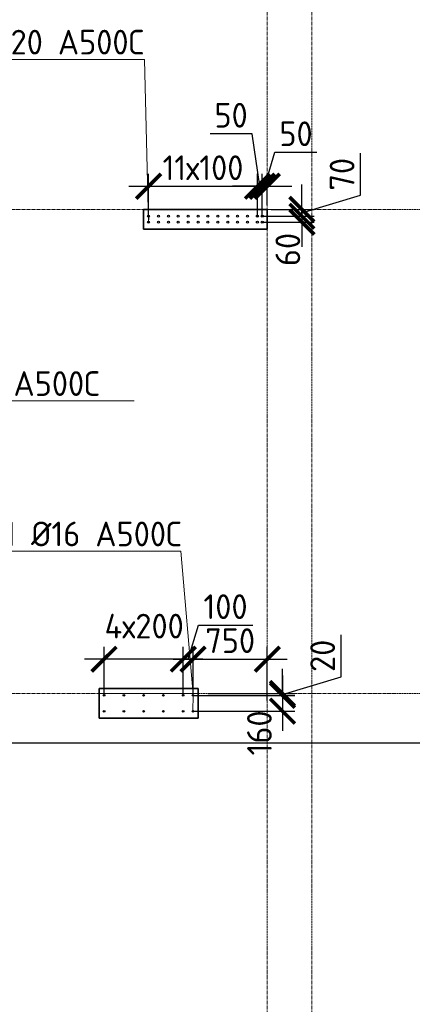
# Model space of a CAD drawing. Header units: millimetres. Extents: x 349531 to 1063351, y -131924 to 96186.
# Tile 189 of 230: x 983805 to 987777, y 33115 to 43081. Entities that reach past the tile are written whole.
import ezdxf
from ezdxf import colors
from ezdxf.entities.mleader import LeaderData, LeaderLine
from ezdxf.math import Vec2, Vec3

# ---------------------------------------------------------------- set-up
doc = ezdxf.new("R2010")
doc.units = ezdxf.units.MM
doc.linetypes.add('______5', pattern=[1100, 800, -100, 100, -100])
doc.linetypes.add('осевая', pattern=[50.8, 31.75, -6.35, 6.35, -6.35])
for name, color, linetype, lineweight in [('0 Фундамент', 5, 'Continuous', 30), ('1 Стены', 3, 'Continuous', 30), ('Конструкции 0.5', 5, 'Continuous', 50), ('Оси', 40, '______5', 18), ('подоснова', 151, 'Continuous', 5), ('РАЗМЕРЫ', 1, 'Continuous', 9)]:
    doc.layers.add(name, color=color, linetype=linetype, lineweight=lineweight)
doc.layers.add('Колонна_ бетон', color=7, linetype='Continuous', lineweight=50, true_color=0xb4b496)
doc.styles.add('GOST-2.304_Type-B', font='GOST_Common.ttf')
doc.dimstyles.new('СПДС', dxfattribs={"dimscale": 100, "dimtxt": 2.5, "dimasz": 2.5, "dimexe": 1.25, "dimexo": 0, "dimtad": 1, "dimdec": 0, "dimtxsty": 'GOST-2.304_Type-B', "dimblk": 'ARCHTICK', "dimcen": 2.5, "dimdle": 2, "dimadec": 0, "dimazin": 2, "dimtfac": 0.75, "dimtdec": 0, "dimtmove": 1, "dimatfit": 3, "dimfxl": 1, "dimtolj": 1, "dimarcsym": 1})

# ---------------------------------------------------------------- blocks, each defined once
blk = doc.blocks.new('_None')
blk = doc.blocks.new('_ArchTick')
at = {"color": 0, "linetype": 'ByBlock', "const_width": 0.15}
blk.add_lwpolyline([(-0.5, -0.5), (0.5, 0.5)], dxfattribs=at)
blk = doc.blocks.new('*D86')
at = {"layer": 'DEFPOINTS', "color": 0, "transparency": 16777216}
for p in [(986209.4, 41394.9), (985109.4, 41091.7, -360), (986209.4, 41091.7, -360)]:
    blk.add_point(p, dxfattribs=at)
at = {"layer": 'РАЗМЕРЫ', "color": 0, "lineweight": -2, "transparency": 16777216}
for p, q in [((985109.4, 41091.7), (985109.4, 41519.9)), ((986209.4, 41091.7), (986209.4, 41519.9)), ((984909.4, 41394.9), (986409.4, 41394.9))]:
    blk.add_line(p, q, dxfattribs=at)
at = {"layer": 'РАЗМЕРЫ', "color": 0, "lineweight": -2, "transparency": 16777216, "xscale": 250, "yscale": 250, "zscale": 250, "rotation": 180}
blk.add_blockref('_ArchTick', (985109.4, 41394.9), dxfattribs=at)
at = {"layer": 'РАЗМЕРЫ', "color": 0, "lineweight": -2, "transparency": 16777216, "xscale": 250, "yscale": 250, "zscale": 250}
blk.add_blockref('_ArchTick', (986209.4, 41394.9), dxfattribs=at)
at = {"layer": 'РАЗМЕРЫ', "color": 0, "transparency": 16777216, "insert": (985659.4, 41582.4), "char_height": 250, "attachment_point": 5, "style": 'GOST-2.304_Type-B'}
blk.add_mtext('\\A1;11х100', dxfattribs=at)
blk = doc.blocks.new('*D87')
at = {"layer": 'DEFPOINTS', "color": 0, "transparency": 16777216}
for p in [(986259.4, 41394.9), (986209.4, 41091.7, -360), (986259.4, 41091.7, -360)]:
    blk.add_point(p, dxfattribs=at)
at = {"layer": 'РАЗМЕРЫ', "color": 0, "lineweight": -2, "transparency": 16777216}
for p, q in [((986155.9, 41926.2), (985730.9, 41926.2)), ((986234.4, 41394.9), (986155.9, 41926.2)), ((986209.4, 41091.7), (986209.4, 41519.9)), ((986259.4, 41091.7), (986259.4, 41519.9)), ((986209.4, 41394.9), (985959.4, 41394.9)), ((986209.4, 41394.9), (986259.4, 41394.9)), ((986209.4, 41394.9), (986259.4, 41394.9)), ((986259.4, 41394.9), (986509.4, 41394.9))]:
    blk.add_line(p, q, dxfattribs=at)
at = {"layer": 'РАЗМЕРЫ', "color": 0, "lineweight": -2, "transparency": 16777216, "xscale": 250, "yscale": 250, "zscale": 250}
blk.add_blockref('_ArchTick', (986209.4, 41394.9), dxfattribs=at)
at = {"layer": 'РАЗМЕРЫ', "color": 0, "lineweight": -2, "transparency": 16777216, "xscale": 250, "yscale": 250, "zscale": 250, "rotation": 180}
blk.add_blockref('_ArchTick', (986259.4, 41394.9), dxfattribs=at)
at = {"layer": 'РАЗМЕРЫ', "color": 0, "transparency": 16777216, "insert": (985943.4, 42113.7), "char_height": 250, "attachment_point": 5, "style": 'GOST-2.304_Type-B'}
blk.add_mtext('\\A1;50', dxfattribs=at)
blk = doc.blocks.new('*D88')
at = {"layer": 'DEFPOINTS', "color": 0, "transparency": 16777216}
for p in [(986309.2, 41394.9), (986309.2, 41205.1), (986259.4, 41091.7, -360)]:
    blk.add_point(p, dxfattribs=at)
at = {"layer": 'РАЗМЕРЫ', "color": 0, "lineweight": -2, "transparency": 16777216}
for p, q in [((986284.3, 41394.9), (986387.4, 41738.7)), ((986387.4, 41738.7), (986812.4, 41738.7)), ((986259.4, 41091.7), (986259.4, 41519.9)), ((986309.2, 41205.1), (986309.2, 41519.9)), ((986259.4, 41394.9), (986009.4, 41394.9)), ((986259.4, 41394.9), (986309.2, 41394.9)), ((986259.4, 41394.9), (986309.2, 41394.9)), ((986309.2, 41394.9), (986559.2, 41394.9))]:
    blk.add_line(p, q, dxfattribs=at)
at = {"layer": 'РАЗМЕРЫ', "color": 0, "lineweight": -2, "transparency": 16777216, "xscale": 250, "yscale": 250, "zscale": 250}
blk.add_blockref('_ArchTick', (986259.4, 41394.9), dxfattribs=at)
at = {"layer": 'РАЗМЕРЫ', "color": 0, "lineweight": -2, "transparency": 16777216, "xscale": 250, "yscale": 250, "zscale": 250, "rotation": 180}
blk.add_blockref('_ArchTick', (986309.2, 41394.9), dxfattribs=at)
at = {"layer": 'РАЗМЕРЫ', "color": 0, "transparency": 16777216, "insert": (986599.9, 41926.2), "char_height": 250, "attachment_point": 5, "style": 'GOST-2.304_Type-B'}
blk.add_mtext('\\A1;50', dxfattribs=at)
blk = doc.blocks.new('*D89')
at = {"layer": 'DEFPOINTS', "color": 0, "transparency": 16777216}
for p in [(986348.9, 41161.4), (986259.4, 41091.7), (986660, 41091.7)]:
    blk.add_point(p, dxfattribs=at)
at = {"layer": 'РАЗМЕРЫ', "color": 0, "lineweight": -2, "transparency": 16777216}
for p, q in [((987253.8, 41304.7), (987253.8, 41728.5)), ((986660, 41161.4), (986660, 41411.4)), ((986660, 41126.5), (987253.8, 41304.7)), ((986348.9, 41161.4), (986785, 41161.4)), ((986660, 41161.4), (986660, 41091.7)), ((986660, 41161.4), (986660, 41091.7)), ((986259.4, 41091.7), (986785, 41091.7)), ((986660, 41091.7), (986660, 40841.7))]:
    blk.add_line(p, q, dxfattribs=at)
at = {"layer": 'РАЗМЕРЫ', "color": 0, "lineweight": -2, "transparency": 16777216, "xscale": 250, "yscale": 250, "zscale": 250}
for p, rotation in [((986660, 41161.4), 270), ((986660, 41091.7), 90)]:
    blk.add_blockref('_ArchTick', p, dxfattribs=dict(at, rotation=rotation))
at = {"layer": 'РАЗМЕРЫ', "color": 0, "transparency": 16777216, "insert": (987066.3, 41516.6), "char_height": 250, "attachment_point": 5, "rotation": 90, "style": 'GOST-2.304_Type-B'}
blk.add_mtext('\\A1;70', dxfattribs=at)
blk = doc.blocks.new('*D90')
at = {"layer": 'DEFPOINTS', "color": 0, "transparency": 16777216}
for p in [(986346, 41091.7), (986259.4, 41031.4, -360), (986660, 41031.4)]:
    blk.add_point(p, dxfattribs=at)
at = {"layer": 'РАЗМЕРЫ', "color": 0, "lineweight": -2, "transparency": 16777216}
for p, q in [((986660, 41091.7), (986660, 41341.7)), ((986346, 41091.7), (986785, 41091.7)), ((986660, 41091.7), (986660, 41031.4)), ((986259.4, 41031.4), (986785, 41031.4)), ((986660, 41031.4), (986660, 40781.4))]:
    blk.add_line(p, q, dxfattribs=at)
at = {"layer": 'РАЗМЕРЫ', "color": 0, "lineweight": -2, "transparency": 16777216, "xscale": 250, "yscale": 250, "zscale": 250}
for p, rotation in [((986660, 41091.7), 270), ((986660, 41031.4), 90)]:
    blk.add_blockref('_ArchTick', p, dxfattribs=dict(at, rotation=rotation))
at = {"layer": 'РАЗМЕРЫ', "color": 0, "transparency": 16777216, "insert": (986517.7, 40755), "char_height": 250, "attachment_point": 5, "rotation": 90, "style": 'GOST-2.304_Type-B'}
blk.add_mtext('\\A1;60', dxfattribs=at)
blk = doc.blocks.new('*D320')
at = {"layer": 'DEFPOINTS', "color": 0, "transparency": 16777216}
for p in [(986309.2, 36608.4), (985559.3, 36241.7, -360), (986309.2, 36191.7)]:
    blk.add_point(p, dxfattribs=at)
at = {"layer": 'РАЗМЕРЫ', "color": 0, "lineweight": -2, "transparency": 16777216}
for p, q in [((985559.3, 36241.7), (985559.3, 36733.4)), ((986309.2, 36191.7), (986309.2, 36733.4)), ((985359.3, 36608.4), (986509.2, 36608.4))]:
    blk.add_line(p, q, dxfattribs=at)
at = {"layer": 'РАЗМЕРЫ', "color": 0, "lineweight": -2, "transparency": 16777216, "xscale": 250, "yscale": 250, "zscale": 250, "rotation": 180}
blk.add_blockref('_ArchTick', (985559.3, 36608.4), dxfattribs=at)
at = {"layer": 'РАЗМЕРЫ', "color": 0, "lineweight": -2, "transparency": 16777216, "xscale": 250, "yscale": 250, "zscale": 250}
blk.add_blockref('_ArchTick', (986309.2, 36608.4), dxfattribs=at)
at = {"layer": 'РАЗМЕРЫ', "color": 0, "transparency": 16777216, "insert": (985934.3, 36795.9), "char_height": 250, "attachment_point": 5, "style": 'GOST-2.304_Type-B'}
blk.add_mtext('\\A1;750', dxfattribs=at)
blk = doc.blocks.new('*D321')
at = {"layer": 'DEFPOINTS', "color": 0, "transparency": 16777216}
for p in [(985459.3, 36608.4), (985459.3, 36241.7, -360), (985559.3, 36241.7, -360)]:
    blk.add_point(p, dxfattribs=at)
at = {"layer": 'РАЗМЕРЫ', "color": 0, "lineweight": -2, "transparency": 16777216}
for p, q in [((985509.3, 36608.4), (985612.5, 36952.2)), ((985612.5, 36952.2), (986162.5, 36952.2)), ((985459.3, 36241.7), (985459.3, 36733.4)), ((985559.3, 36241.7), (985559.3, 36733.4)), ((985459.3, 36608.4), (985209.3, 36608.4)), ((985559.3, 36608.4), (985459.3, 36608.4)), ((985559.3, 36608.4), (985459.3, 36608.4)), ((985559.3, 36608.4), (985809.3, 36608.4))]:
    blk.add_line(p, q, dxfattribs=at)
at = {"layer": 'РАЗМЕРЫ', "color": 0, "lineweight": -2, "transparency": 16777216, "xscale": 250, "yscale": 250, "zscale": 250}
blk.add_blockref('_ArchTick', (985459.3, 36608.4), dxfattribs=at)
at = {"layer": 'РАЗМЕРЫ', "color": 0, "lineweight": -2, "transparency": 16777216, "xscale": 250, "yscale": 250, "zscale": 250, "rotation": 180}
blk.add_blockref('_ArchTick', (985559.3, 36608.4), dxfattribs=at)
at = {"layer": 'РАЗМЕРЫ', "color": 0, "transparency": 16777216, "insert": (985887.5, 37139.7), "char_height": 250, "attachment_point": 5, "style": 'GOST-2.304_Type-B'}
blk.add_mtext('\\A1;100', dxfattribs=at)
blk = doc.blocks.new('*D322')
at = {"layer": 'DEFPOINTS', "color": 0, "transparency": 16777216}
for p in [(984659.3, 36608.4), (984659.3, 36241.7, -360), (985459.3, 36241.7, -360)]:
    blk.add_point(p, dxfattribs=at)
at = {"layer": 'РАЗМЕРЫ', "color": 0, "lineweight": -2, "transparency": 16777216}
for p, q in [((984659.3, 36241.7), (984659.3, 36733.4)), ((985459.3, 36241.7), (985459.3, 36733.4)), ((985659.3, 36608.4), (984459.3, 36608.4))]:
    blk.add_line(p, q, dxfattribs=at)
at = {"layer": 'РАЗМЕРЫ', "color": 0, "lineweight": -2, "transparency": 16777216, "xscale": 250, "yscale": 250, "zscale": 250, "rotation": 180}
blk.add_blockref('_ArchTick', (984659.3, 36608.4), dxfattribs=at)
at = {"layer": 'РАЗМЕРЫ', "color": 0, "lineweight": -2, "transparency": 16777216, "xscale": 250, "yscale": 250, "zscale": 250}
blk.add_blockref('_ArchTick', (985459.3, 36608.4), dxfattribs=at)
at = {"layer": 'РАЗМЕРЫ', "color": 0, "transparency": 16777216, "insert": (985064.2, 36942.9), "char_height": 250, "attachment_point": 5, "style": 'GOST-2.304_Type-B'}
blk.add_mtext('\\A1;4х200', dxfattribs=at)
blk = doc.blocks.new('*D323')
at = {"layer": 'DEFPOINTS', "color": 0, "transparency": 16777216}
for p in [(985559.3, 36241.7), (985707.9, 36261.4, -360), (986463.5, 36241.7)]:
    blk.add_point(p, dxfattribs=at)
at = {"layer": 'РАЗМЕРЫ', "color": 0, "lineweight": -2, "transparency": 16777216}
for p, q in [((987057.3, 36429.7), (987057.3, 36854.7)), ((986463.5, 36261.4), (986463.5, 36511.4)), ((986463.5, 36251.5), (987057.3, 36429.7)), ((985559.3, 36241.7), (986588.5, 36241.7)), ((985707.9, 36261.4), (986588.5, 36261.4)), ((986463.5, 36261.4), (986463.5, 36241.7)), ((986463.5, 36261.4), (986463.5, 36241.7)), ((986463.5, 36241.7), (986463.5, 35991.7))]:
    blk.add_line(p, q, dxfattribs=at)
at = {"layer": 'РАЗМЕРЫ', "color": 0, "lineweight": -2, "transparency": 16777216, "xscale": 250, "yscale": 250, "zscale": 250}
for p, rotation in [((986463.5, 36261.4), 270), ((986463.5, 36241.7), 90)]:
    blk.add_blockref('_ArchTick', p, dxfattribs=dict(at, rotation=rotation))
at = {"layer": 'РАЗМЕРЫ', "color": 0, "transparency": 16777216, "insert": (986869.8, 36642.2), "char_height": 250, "attachment_point": 5, "rotation": 90, "style": 'GOST-2.304_Type-B'}
blk.add_mtext('\\A1;20', dxfattribs=at)
blk = doc.blocks.new('*D324')
at = {"layer": 'DEFPOINTS', "color": 0, "transparency": 16777216}
for p in [(985734.3, 36241.7), (985559.3, 36082, -360), (986463.5, 36082)]:
    blk.add_point(p, dxfattribs=at)
at = {"layer": 'РАЗМЕРЫ', "color": 0, "lineweight": -2, "transparency": 16777216}
for p, q in [((986463.5, 36441.7), (986463.5, 35882)), ((985734.3, 36241.7), (986588.5, 36241.7)), ((985559.3, 36082), (986588.5, 36082))]:
    blk.add_line(p, q, dxfattribs=at)
at = {"layer": 'РАЗМЕРЫ', "color": 0, "lineweight": -2, "transparency": 16777216, "xscale": 250, "yscale": 250, "zscale": 250}
for p, rotation in [((986463.5, 36241.7), 90), ((986463.5, 36082), 270)]:
    blk.add_blockref('_ArchTick', p, dxfattribs=dict(at, rotation=rotation))
at = {"layer": 'РАЗМЕРЫ', "color": 0, "transparency": 16777216, "insert": (986230.3, 35861.7), "char_height": 250, "attachment_point": 5, "rotation": 90, "style": 'GOST-2.304_Type-B'}
blk.add_mtext('\\A1;160', dxfattribs=at)
blk = doc.blocks.new('оси2')
at = {"layer": 'Оси', "color": 16, "linetype": 'осевая', "lineweight": 0, "transparency": 33554687}
for p, q in [((991945.5, 4955.2), (991945.5, -20287.7)), ((992395.5, 4955.2), (992395.5, -20293.6)), ((979200, -9792.9), (1032582.1, -9792.9)), ((979200, -14692.9), (1032582.1, -14692.9))]:
    blk.add_line(p, q, dxfattribs=at)
blk = doc.blocks.new('стены техподполья')
at = {"layer": 'Колонна_ бетон', "color": 180, "linetype": 'Continuous', "lineweight": 35, "transparency": 33554687}
for p, q in [((463985.8, -12143.6), (463985.8, -12143.6)), ((463985.8, -12143.6), (463985.8, -12343.6)), ((465235.8, -12143.6), (463985.8, -12143.6)), ((465235.8, -12143.6), (465235.8, -12143.6)), ((465235.8, -12343.6), (465235.8, -12143.6)), ((463985.8, -12343.6), (463985.8, -12343.6)), ((463985.8, -12343.6), (465235.8, -12343.6)), ((465235.8, -12343.6), (465235.8, -12343.6)), ((463535.8, -16993.6), (463535.8, -17293.6)), ((463535.8, -16993.6), (464535.8, -16993.6)), ((464535.8, -16993.6), (464535.8, -17293.6)), ((464535.8, -17293.6), (463535.8, -17293.6))]:
    blk.add_line(p, q, dxfattribs=at)

msp = doc.modelspace()

# ---------------------------------------------------------------- linework, layer by layer
at = {"layer": '0 Фундамент'}
msp.add_lwpolyline([(977509.2, 35761.4), (1025309.3, 35761.4), (1025309.3, 53161.4), (1021359.3, 53161.4)], dxfattribs=at)
at = {"layer": '1 Стены', "color": 252, "lineweight": 0, "true_color": 0x939598}
for p, q in [((985059.3, 40961.4, -360), (985059.3, 41161.4, -360)), ((985059.3, 41161.4, -360), (986309.3, 41161.4, -360)), ((985059.4, 40961.4, -360), (985059.4, 41161.4, -360)), ((986309.3, 41161.4, -360), (986309.3, 40961.4, -360)), ((986309.3, 40961.4, -360), (985059.3, 40961.4, -360)), ((986309.3, 40961.4, -360), (985059.3, 40961.4, -360)), ((986309.3, 40961.4, -360), (985059.4, 40961.4, -360)), ((984609.3, 36261.4, -360), (985609.3, 36261.4, -360)), ((984609.3, 36011.4, -360), (984609.3, 36261.4, -360)), ((985609.3, 36261.4, -360), (985609.3, 36011.4, -360)), ((985609.3, 36011.4, -360), (984609.3, 36011.4, -360))]:
    msp.add_line(p, q, dxfattribs=at)
at = {"layer": 'РАЗМЕРЫ', "color": 6, "linetype": 'Continuous', "lineweight": 30}
for centre in [(985109.4, 41091.7, -360), (985209.4, 41091.7, -360), (985309.4, 41091.7, -360), (985409.4, 41091.7, -360), (985509.4, 41091.7, -360), (985609.4, 41091.7, -360), (985709.4, 41091.7, -360), (985809.4, 41091.7, -360), (985909.4, 41091.7, -360), (986009.4, 41091.7, -360), (986109.4, 41091.7, -360), (986209.4, 41091.7, -360), (986259.4, 41091.7, -360), (985109.4, 41031.4, -360), (985209.4, 41031.4, -360), (985309.4, 41031.4, -360), (985409.4, 41031.4, -360), (985509.4, 41031.4, -360), (985609.4, 41031.4, -360), (985709.4, 41031.4, -360), (985809.4, 41031.4, -360), (985909.4, 41031.4, -360), (986009.4, 41031.4, -360), (986109.4, 41031.4, -360), (986209.4, 41031.4, -360), (986259.4, 41031.4, -360)]:
    msp.add_circle(centre, 10, dxfattribs=at)
at = {"layer": 'РАЗМЕРЫ', "color": 4, "linetype": 'Continuous', "lineweight": 30}
for centre in [(984659.3, 36241.7, -360), (984859.3, 36241.7, -360), (985059.3, 36241.7, -360), (985259.3, 36241.7, -360), (985459.3, 36241.7, -360), (985559.3, 36241.7, -360), (984659.3, 36081, -360), (984859.3, 36081, -360), (985059.3, 36081, -360), (985259.3, 36081, -360), (985459.3, 36081, -360), (985559.3, 36081, -360)]:
    msp.add_circle(centre, 8, dxfattribs=at)

# ---------------------------------------------------------------- block references
at = {"layer": 'Конструкции 0.5'}
msp.add_blockref('стены техподполья', (521073.4, 53304.9, 360), dxfattribs=at)
at = {"layer": 'РАЗМЕРЫ'}
msp.add_blockref('оси2', (-5636.2, 50954.2, -360), dxfattribs=at)

# ---------------------------------------------------------------- dimensions: what is measured, and where the dimension line sits
dim = msp.add_linear_dim(base=(986259.4, 41394.9), p1=(986209.4, 41091.7, -360), p2=(986259.4, 41091.7, -360), dimstyle='СПДС', dxfattribs=at)
dim.commit()
dim.dimension.update_dxf_attribs({"geometry": '*D87', "text_midpoint": (986093.4, 41926.2), "dimtype": 160})
for base, p1, p2, picture, middle in [((986309.2, 41394.9), (986259.4, 41091.7, -360), (986309.2, 41205.1), '*D88', (986449.9, 41926.2)), ((985459.3, 36608.4), (985559.3, 36241.7, -360), (985459.3, 36241.7, -360), '*D321', (985675, 37139.7)), ((986309.2, 36608.4), (985559.3, 36241.7, -360), (986309.2, 36191.7), '*D320', (985934.3, 36795.9))]:
    dim = msp.add_linear_dim(base=base, p1=p1, p2=p2, dimstyle='СПДС', dxfattribs=at)
    dim.commit()
    dim.dimension.update_dxf_attribs({"geometry": picture, "text_midpoint": middle})
dim = msp.add_linear_dim(base=(986209.4, 41394.9), p1=(985109.4, 41091.7, -360), p2=(986209.4, 41091.7, -360), text='11х100', dimstyle='СПДС', dxfattribs=at)
dim.commit()
dim.dimension.update_dxf_attribs({"geometry": '*D86', "text_midpoint": (985659.4, 41582.4)})
for base, p1, p2, picture, middle in [((986660, 41091.7), (986348.9, 41161.4), (986259.4, 41091.7), '*D89', (987066.3, 41367.2)), ((986463.5, 36241.7), (985707.9, 36261.4, -360), (985559.3, 36241.7), '*D323', (986869.8, 36492.2))]:
    dim = msp.add_linear_dim(base=base, p1=p1, p2=p2, angle=90, dimstyle='СПДС', dxfattribs=at)
    dim.commit()
    dim.dimension.update_dxf_attribs({"geometry": picture, "text_midpoint": middle})
for base, p1, p2, picture, middle in [((986660, 41031.4), (986346, 41091.7), (986259.4, 41031.4, -360), '*D90', (986705.2, 40755)), ((986463.5, 36082), (985734.3, 36241.7), (985559.3, 36082, -360), '*D324', (986417.8, 35861.7))]:
    dim = msp.add_linear_dim(base=base, p1=p1, p2=p2, angle=90, dimstyle='СПДС', dxfattribs=at)
    dim.commit()
    dim.dimension.update_dxf_attribs({"geometry": picture, "text_midpoint": middle, "dimtype": 160})
dim = msp.add_linear_dim(base=(984659.3, 36608.4), p1=(985459.3, 36241.7, -360), p2=(984659.3, 36241.7, -360), text='4х200', dimstyle='СПДС', dxfattribs=at)
dim.commit()
dim.dimension.update_dxf_attribs({"geometry": '*D322', "text_midpoint": (985064.2, 36755.4), "dimtype": 160})

# ---------------------------------------------------------------- leaders
at = {"layer": 'подоснова', "color": 4, "ltscale": 0.3}
ml = msp.add_multileader_mtext('Standard', dxfattribs=at)
ml.set_content('{\\C2;поз.2 %%C20 А500С }', color=4, style='GOST-2.304_Type-B')
ml.set_leader_properties(color=256, linetype='ByLayer', lineweight=15)
ml.set_arrow_properties(name='NONE')
ml.build(insert=Vec2(0, 0))
ml.multileader.update_dxf_attribs({"text_left_attachment_type": 6, "text_right_attachment_type": 6, "dogleg_length": 0.1, "arrow_head_size": 18})
ctx = ml.context
ctx.base_point, ctx.char_height, ctx.arrow_head_size, ctx.landing_gap_size, ctx.plane_origin = Vec3(982643.1, 42678.8), 250, 18, 20, Vec3(990137.6, 43639.7)
ctx.left_attachment, ctx.right_attachment, ctx.text_align_type = 6, 6, 1
notes = []
notes.append((ctx, [(0, (1, 1, 0), (985066.9, 42678.8), (-1, 0), 0.1, [(1, [(985110.6, 41083.8), (985109.4, 41023.4)], 0, [])])]))
ctx.mtext.insert, ctx.mtext.width, ctx.mtext.alignment, ctx.mtext.flow_direction = Vec3(983855, 42978.8), 4075.871, 2, 5
ml = msp.add_multileader_mtext('Standard', dxfattribs=at)
ml.set_content('{\\C2;поз.3 %%C25 А500С }', color=4, style='GOST-2.304_Type-B')
ml.set_leader_properties(color=256, linetype='ByLayer', lineweight=15)
ml.set_arrow_properties(name='NONE')
ml.build(insert=Vec2(0, 0))
ml.multileader.update_dxf_attribs({"text_left_attachment_type": 6, "text_right_attachment_type": 6, "dogleg_length": 0.1, "arrow_head_size": 18})
ctx = ml.context
ctx.base_point, ctx.char_height, ctx.arrow_head_size, ctx.landing_gap_size, ctx.plane_origin = Vec3(982186.2, 39222.9), 250, 18, 20, Vec3(987225.9, 39241.6)
ctx.left_attachment, ctx.right_attachment, ctx.text_align_type = 6, 6, 1
notes.append((ctx, [(1, (1, 1, 0), (982186.1, 39222.9), (1, 0), 0.1, [(1, [(981979.3, 39986.4), (982052.2, 39986.9)], 0, [])])]))
ctx.mtext.insert, ctx.mtext.width, ctx.mtext.alignment, ctx.mtext.flow_direction = Vec3(983398.1, 39522.9), 4075.871, 2, 5
ml = msp.add_multileader_mtext('Standard', dxfattribs=at)
ml.set_content('{\\C2;поз.1 %%C16 А500С }', color=4, style='GOST-2.304_Type-B')
ml.set_leader_properties(color=256, linetype='ByLayer', lineweight=15)
ml.set_arrow_properties(name='NONE')
ml.build(insert=Vec2(0, 0))
ml.multileader.update_dxf_attribs({"text_left_attachment_type": 6, "text_right_attachment_type": 6, "dogleg_length": 0.1, "arrow_head_size": 18})
ctx = ml.context
ctx.base_point, ctx.char_height, ctx.arrow_head_size, ctx.landing_gap_size, ctx.plane_origin = Vec3(983111, 37700.8), 250, 18, 20, Vec3(991191.6, 39161.1)
ctx.left_attachment, ctx.right_attachment, ctx.text_align_type = 6, 6, 1
notes.append((ctx, [(0, (1, 1, 0), (985434.8, 37700.8), (-1, 0), 0.1, [(1, [(985555.6, 36073.9), (985559.3, 36249.7)], 0, [])])]))
ctx.mtext.insert, ctx.mtext.width, ctx.mtext.alignment, ctx.mtext.flow_direction = Vec3(984272.8, 38000.8), 4075.871, 2, 5
for ctx, leaders in notes:
    for number, flags, end, landing, length, lines in leaders:
        leader = LeaderData()
        leader.index, (leader.has_last_leader_line, leader.has_dogleg_vector, leader.attachment_direction) = number, flags
        leader.last_leader_point, leader.dogleg_vector, leader.dogleg_length = Vec3(end), Vec3(landing), length
        for number, points, colour, breaks in lines:
            line = LeaderLine()
            line.index, line.vertices, line.color, line.breaks = number, Vec3.list(points), colors.encode_raw_color(colour), breaks
            leader.lines.append(line)
        ctx.leaders.append(leader)

doc.saveas('drawing.dxf')
